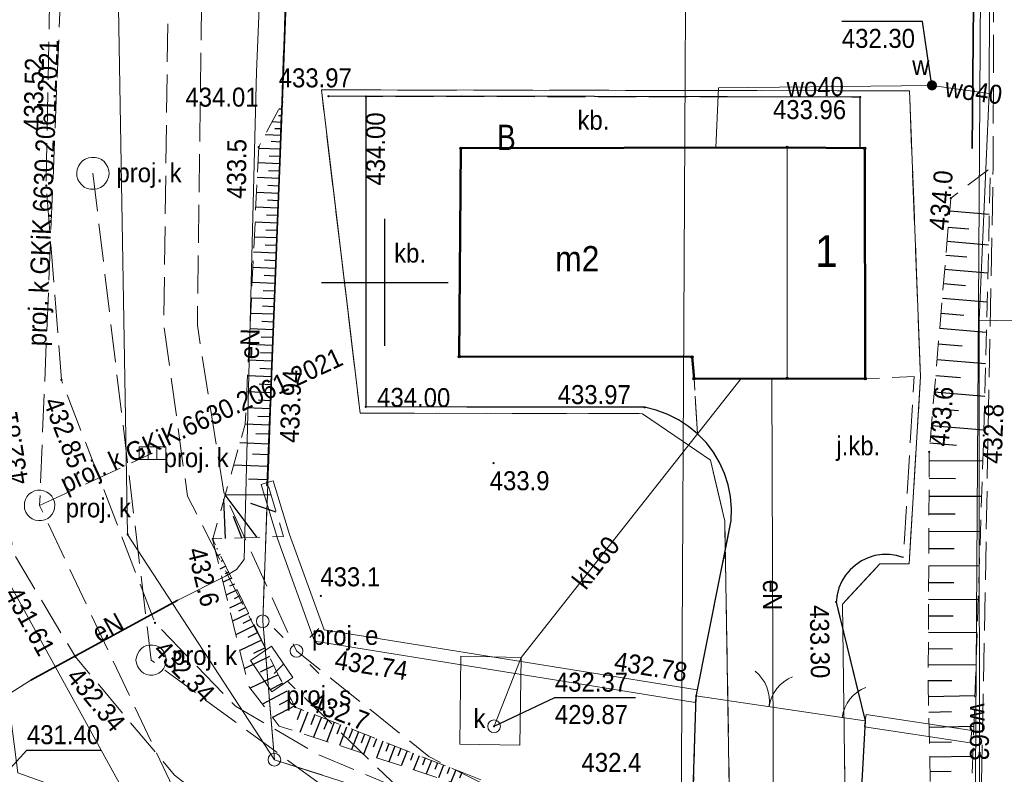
# Model space of a CAD drawing. Header units: metres. Extents: x 7417884 to 7418420, y 5565806 to 5566270.
# Tile 6 of 43: x 7417936 to 7417974, y 5566131 to 5566160. Entities that reach past the tile are written whole.
import ezdxf
from ezdxf.enums import TextEntityAlignment as Align

# ---------------------------------------------------------------- set-up
doc = ezdxf.new("R2010")
doc.units = ezdxf.units.M
for name, pattern in [('1.0_0.5', [1.5, 1, -0.5]), ('1.5_0.5', [2, 1.5, -0.5]), ('219-500', [0]), ('egkk-500', [0]), ('otob_500', [0]), ('otof_500', [0])]:
    doc.linetypes.add(name, pattern=pattern)
for name, color, linetype in [('000 Inne (niezydentyfikowane)', 7, 'Continuous'), ('202-punkt graniczny', 7, 'Continuous'), ('203-punkt graniczny', 7, 'Continuous'), ('210-oznaczenie konturu użytku gruntowego', 7, 'Continuous'), ('217-kontur klasyfikacyjny', 7, 'Continuous'), ('218-kontur użytku gruntowego', 7, 'Continuous'), ('219-działka ewidencyjna', 7, 'Continuous'), ('312-budynek ewidencyjny', 7, 'Continuous'), ('312-oznaczenie budynku ewidencyjnego-Atr117', 7, 'Continuous'), ('320-blok - kondygnacja nadziemna', 7, 'Continuous'), ('320-blok - kondygnacja nadziemna-Atr25', 7, 'Continuous'), ('brama', 7, 'Continuous'), ('furtka', 7, 'Continuous'), ('jezdnia', 7, 'Continuous'), ('jezdnia-Atr17', 7, 'Continuous'), ('komora podziemna', 7, 'Continuous'), ('komora podziemna - ob. projektowany', 7, 'Continuous'), ('komora podziemna - ob. projektowany-Atr17', 7, 'Continuous'), ('kratka ściekowa - ob. projektowany', 7, 'Continuous'), ('kratka ściekowa - ob. projektowany-Atr17', 7, 'Continuous'), ('krawężnik', 7, 'Continuous'), ('latarnia - ob. projektowany', 7, 'Continuous'), ('latarnia - ob. projektowany-Atr17', 7, 'Continuous'), ('obszar utwardzony', 7, 'Continuous'), ('obszar utwardzony-Atr17', 7, 'Continuous'), ('obudowa ochronna przewodu', 7, 'Continuous'), ('ogrodzenie trwałe', 7, 'Continuous'), ('pikieta naturalna', 7, 'Continuous'), ('pikieta naturalna-Atr2', 7, 'Continuous'), ('pikieta sztuczna', 7, 'Continuous'), ('pikieta sztuczna-Atr2', 7, 'Continuous'), ('przewód elektroenergetyczny podziemny', 7, 'Continuous'), ('przewód elektroenergetyczny podziemny - ob. projektowany', 7, 'Continuous'), ('przewód elektroenergetyczny podziemny-Atr1', 7, 'Continuous'), ('przewód gazowy', 7, 'Continuous'), ('przewód kanalizacyjny', 7, 'Continuous'), ('przewód kanalizacyjny - ob. projektowany', 7, 'Continuous'), ('przewód kanalizacyjny - ob. projektowany-Atr1', 7, 'Continuous'), ('przewód kanalizacyjny-Atr1', 7, 'Continuous'), ('przewód specjalny - ob. projektowany', 7, 'Continuous'), ('przewód wodociągowy', 7, 'Continuous'), ('przewód wodociągowy-Atr1', 7, 'Continuous'), ('Punkt budynku', 7, 'Continuous'), ('rzędna', 7, 'Continuous'), ('rzędna-Atr2', 7, 'Continuous'), ('rzędna-Atr3', 7, 'Continuous'), ('skarpa nieumocniona', 7, 'Continuous'), ('studnia kanalizacyjna', 7, 'Continuous'), ('studnia kanalizacyjna-Atr17', 7, 'Continuous'), ('zasuwa lub zawór', 7, 'Continuous'), ('zasuwa lub zawór-Atr17', 7, 'Continuous'), ('ściana oporowa (linia)', 7, 'Continuous')]:
    doc.layers.add(name, color=color, linetype=linetype)
doc.styles.get("Standard").update_dxf_attribs({"font": 'arial.ttf'})
doc.linetypes.add('902-500', pattern='A,3.75,0,[1,ksztalty.shx,S=0.5,R=0,X=0,Y=0],3.75', length=7.5)
doc.linetypes.add('otdn_500', pattern='A,5,0,[21,ksztalty.shx,S=0.5,R=0,X=-1,Y=0]', length=5)

# ---------------------------------------------------------------- blocks, each defined once
blk = doc.blocks.new('PUNKTBUD')
at = {"color": 0}
blk.add_circle((0, 0), 0.045, dxfattribs=at)
blk = doc.blocks.new('202')
at = {"color": 0, "linetype": 'Continuous', "lineweight": 0}
blk.add_circle((0, 0), 0.25, dxfattribs=at)
blk = doc.blocks.new('203')
at = {"linetype": 'Continuous', "lineweight": 0}
h = blk.add_hatch(color=0, dxfattribs=at)
edge = h.paths.add_edge_path()
edge.add_arc((0, 0), 0.045, 0, 360)
blk = doc.blocks.new('PW01')
at = {"linetype": 'Continuous', "lineweight": 13}
h = blk.add_hatch(color=0, dxfattribs=at)
edge = h.paths.add_edge_path()
edge.add_arc((0, 0), 0.045, 0, 360)
blk = doc.blocks.new('OK04')
at = {"color": 0, "linetype": 'Continuous', "lineweight": 0}
blk.add_arc((1.5, 0.001), 1.5, 120, 180, dxfattribs=at)
blk = doc.blocks.new('OK02')
at = {"color": 0, "linetype": 'Continuous', "lineweight": 0}
for centre, start, end in [((-1.5, 0), 0, 60), ((1.5, 0), 120, 180)]:
    blk.add_arc(centre, 1.5, start, end, dxfattribs=at)
blk = doc.blocks.new('US25')
at = {"linetype": 'Continuous', "lineweight": 0}
h = blk.add_hatch(color=0, dxfattribs=at)
edge = h.paths.add_edge_path()
edge.add_arc((0, 0), 0.2, 0, 360)
blk = doc.blocks.new('US15')
at = {"color": 0, "linetype": 'Continuous', "lineweight": 13}
blk.add_circle((0, 0), 0.25, dxfattribs=at)
blk = doc.blocks.new('SM01')
at = {"color": 0, "linetype": 'Continuous', "lineweight": 13}
for p, q in [((-0.53, 0.531), (-0.883, 0.884)), ((0.531, 0.531), (0.884, 0.884)), ((-0.53, -0.53), (-0.883, -0.883)), ((0.531, -0.53), (0.884, -0.883))]:
    blk.add_line(p, q, dxfattribs=at)
blk.add_circle((0, 0), 0.25, dxfattribs=at)
blk = doc.blocks.new('US05')
at = {"color": 0, "linetype": 'Continuous', "lineweight": 13}
for p, q in [((-0.525, -0.25), (-0.525, 0.25)), ((-0.525, 0.25), (-0.175, 0.25)), ((-0.175, -0.25), (-0.175, 0.25)), ((-0.175, 0.25), (0.175, 0.25)), ((0.175, -0.25), (0.175, 0.25)), ((0.175, 0.25), (0.525, 0.25)), ((0.525, -0.25), (0.525, 0.25)), ((-0.525, -0.25), (-0.175, -0.25)), ((-0.175, -0.25), (0.175, -0.25)), ((0.175, -0.25), (0.525, -0.25))]:
    blk.add_line(p, q, dxfattribs=at)

msp = doc.modelspace()

# ---------------------------------------------------------------- linework, layer by layer
at = {"color": 0}
for p, q in [((7417950, 5566147.5), (7417950, 5566152.5)), ((7417947.5, 5566150), (7417952.5, 5566150))]:
    msp.add_line(p, q, dxfattribs=at)
at = {"layer": '000 Inne (niezydentyfikowane)', "color": 7, "linetype": 'Continuous', "lineweight": 25, "flags": 128}
for points in [[(7417945.95, 5566156.83), (7417945.82, 5566156.83)], [(7417945.94, 5566156.57), (7417945.81, 5566156.57)], [(7417945.93, 5566156.31), (7417945.55, 5566156.33)], [(7417945.92, 5566156.05), (7417945.67, 5566156.06)], [(7417945.91, 5566155.79), (7417945.28, 5566155.82)], [(7417945.89, 5566155.25), (7417945.03, 5566155.28)], [(7417945.9, 5566155.53), (7417945.52, 5566155.55)], [(7417945.87, 5566154.96), (7417945.44, 5566154.98)], [(7417945.86, 5566154.67), (7417945, 5566154.71)], [(7417945.84, 5566154.09), (7417944.97, 5566154.13)], [(7417945.85, 5566154.38), (7417945.42, 5566154.4)], [(7417945.83, 5566153.8), (7417945.39, 5566153.82)], [(7417945.82, 5566153.51), (7417944.94, 5566153.55)], [(7417945.79, 5566152.93), (7417944.91, 5566152.96)], [(7417945.8, 5566153.22), (7417945.37, 5566153.24)], [(7417945.78, 5566152.63), (7417945.34, 5566152.65)], [(7417972.28, 5566152.82), (7417973.84, 5566152.69)], [(7417945.77, 5566152.34), (7417944.89, 5566152.37)], [(7417972.22, 5566152.18), (7417973.03, 5566152.11)], [(7417945.75, 5566151.75), (7417944.86, 5566151.78)], [(7417945.76, 5566152.04), (7417945.31, 5566152.06)], [(7417945.73, 5566151.45), (7417945.29, 5566151.47)], [(7417972.18, 5566151.62), (7417973.81, 5566151.48)], [(7417945.72, 5566151.15), (7417944.83, 5566151.19)], [(7417972.13, 5566151.07), (7417972.96, 5566151)], [(7417945.7, 5566150.55), (7417944.8, 5566150.59)], [(7417945.71, 5566150.85), (7417945.26, 5566150.87)], [(7417945.69, 5566150.25), (7417945.24, 5566150.27)], [(7417972.08, 5566150.52), (7417973.78, 5566150.37)], [(7417945.67, 5566149.95), (7417944.77, 5566149.99)], [(7417972.03, 5566149.95), (7417972.9, 5566149.88)], [(7417945.65, 5566149.35), (7417944.74, 5566149.38)], [(7417945.66, 5566149.65), (7417945.21, 5566149.67)], [(7417971.99, 5566149.38), (7417973.75, 5566149.23)], [(7417945.64, 5566149.04), (7417945.18, 5566149.06)], [(7417945.62, 5566148.74), (7417944.71, 5566148.77)], [(7417971.94, 5566148.79), (7417972.84, 5566148.71)], [(7417945.61, 5566148.43), (7417945.15, 5566148.45)], [(7417945.6, 5566148.13), (7417944.68, 5566148.16)], [(7417945.59, 5566147.82), (7417945.13, 5566147.84)], [(7417971.88, 5566148.19), (7417973.72, 5566148.04)], [(7417945.58, 5566147.51), (7417944.65, 5566147.55)], [(7417971.83, 5566147.58), (7417972.77, 5566147.5)], [(7417945.56, 5566147.2), (7417945.1, 5566147.22)], [(7417945.55, 5566146.89), (7417944.62, 5566146.93)], [(7417971.78, 5566146.96), (7417973.69, 5566146.8)], [(7417945.53, 5566146.27), (7417944.59, 5566146.31)], [(7417945.54, 5566146.58), (7417945.07, 5566146.6)], [(7417971.73, 5566146.33), (7417972.7, 5566146.25)], [(7417945.51, 5566145.96), (7417945.05, 5566145.98)], [(7417945.5, 5566145.64), (7417944.56, 5566145.68)], [(7417971.67, 5566145.68), (7417973.66, 5566145.51)], [(7417945.49, 5566145.33), (7417945.02, 5566145.35)], [(7417945.48, 5566145.01), (7417944.53, 5566145.05)], [(7417971.62, 5566145.02), (7417972.63, 5566144.94)], [(7417945.45, 5566144.37), (7417944.5, 5566144.41)], [(7417945.46, 5566144.69), (7417944.99, 5566144.71)], [(7417971.56, 5566144.35), (7417973.63, 5566144.18)], [(7417945.44, 5566144.01), (7417944.92, 5566144.03)], [(7417945.42, 5566143.62), (7417944.29, 5566143.67)], [(7417971.5, 5566143.67), (7417972.55, 5566143.58)], [(7417945.4, 5566143.2), (7417944.79, 5566143.22)], [(7417945.38, 5566142.73), (7417944.04, 5566142.79)], [(7417971.47, 5566142.97), (7417973.59, 5566142.96)], [(7417945.36, 5566142.21), (7417944.63, 5566142.24)], [(7417971.47, 5566142.27), (7417972.51, 5566142.26)], [(7417944.97, 5566139.94), (7417943.71, 5566141.62)], [(7417945.52, 5566141.61), (7417943.71, 5566141.62)], [(7417943.72, 5566139.9), (7417943.66, 5566141.45)], [(7417945.72, 5566140.93), (7417944.72, 5566141.28)], [(7417971.46, 5566141.57), (7417973.54, 5566141.56)], [(7417971.46, 5566140.87), (7417972.49, 5566140.87)], [(7417944.36, 5566139.92), (7417944.04, 5566140.77)], [(7417971.46, 5566140.18), (7417973.49, 5566140.17)], [(7417943.28, 5566139.73), (7417943.25, 5566139.71)], [(7417943.4, 5566139.49), (7417943.36, 5566139.47)], [(7417971.45, 5566139.5), (7417972.46, 5566139.5)], [(7417943.51, 5566139.26), (7417943.38, 5566139.2)], [(7417943.62, 5566139.03), (7417943.53, 5566138.99)], [(7417943.73, 5566138.8), (7417943.5, 5566138.69)], [(7417943.85, 5566138.57), (7417943.71, 5566138.5)], [(7417971.45, 5566138.83), (7417973.45, 5566138.82)], [(7417943.96, 5566138.33), (7417943.63, 5566138.17)], [(7417971.45, 5566138.16), (7417972.44, 5566138.16)], [(7417944.18, 5566137.87), (7417943.75, 5566137.66)], [(7417944.07, 5566138.1), (7417943.88, 5566138.01)], [(7417944.41, 5566137.4), (7417943.88, 5566137.15)], [(7417944.29, 5566137.64), (7417944.06, 5566137.52)], [(7417971.44, 5566137.5), (7417973.4, 5566137.49)], [(7417944.52, 5566137.17), (7417944.23, 5566137.03)], [(7417944.63, 5566136.94), (7417944, 5566136.64)], [(7417944.74, 5566136.71), (7417944.4, 5566136.54)], [(7417971.44, 5566136.85), (7417972.41, 5566136.84)], [(7417944.87, 5566136.46), (7417944.13, 5566136.1)], [(7417945, 5566136.19), (7417944.6, 5566135.99)], [(7417971.44, 5566136.2), (7417973.36, 5566136.19)], [(7417945.14, 5566135.89), (7417944.28, 5566135.48)], [(7417945.29, 5566135.58), (7417944.83, 5566135.36)], [(7417971.44, 5566135.56), (7417972.39, 5566135.55)], [(7417945.45, 5566135.24), (7417944.46, 5566134.76)], [(7417945.62, 5566134.89), (7417945.09, 5566134.63)], [(7417971.43, 5566134.92), (7417973.31, 5566134.91)], [(7417945.8, 5566134.52), (7417944.69, 5566133.99)], [(7417971.43, 5566134.29), (7417972.36, 5566134.29)], [(7417946.14, 5566133.87), (7417945.18, 5566133.36)], [(7417945.97, 5566134.19), (7417945.46, 5566133.92)], [(7417946.3, 5566133.57), (7417945.84, 5566133.33)], [(7417971.44, 5566133.67), (7417973.27, 5566133.71)], [(7417946.45, 5566133.29), (7417945.58, 5566132.83)], [(7417946.7, 5566133.16), (7417946.54, 5566132.74)], [(7417971.45, 5566133.05), (7417972.35, 5566133.07)], [(7417946.97, 5566133.05), (7417946.65, 5566132.24)], [(7417947.24, 5566132.95), (7417947.08, 5566132.55)], [(7417947.5, 5566132.85), (7417947.19, 5566132.06)], [(7417947.75, 5566132.75), (7417947.6, 5566132.36)], [(7417948.01, 5566132.65), (7417947.71, 5566131.89)], [(7417948.25, 5566132.55), (7417948.11, 5566132.18)], [(7417948.49, 5566132.46), (7417948.21, 5566131.73)], [(7417948.73, 5566132.36), (7417948.59, 5566132.01)], [(7417971.47, 5566132.45), (7417973.23, 5566132.49)], [(7417948.97, 5566132.27), (7417948.69, 5566131.57)], [(7417949.2, 5566132.18), (7417949.07, 5566131.83)], [(7417949.44, 5566132.08), (7417949.18, 5566131.41)], [(7417949.68, 5566131.99), (7417949.55, 5566131.66)], [(7417949.92, 5566131.9), (7417949.67, 5566131.25)], [(7417950.16, 5566131.8), (7417950.04, 5566131.49)], [(7417950.4, 5566131.71), (7417950.16, 5566131.09)], [(7417950.64, 5566131.61), (7417950.52, 5566131.31)], [(7417950.88, 5566131.52), (7417950.65, 5566130.93)], [(7417971.48, 5566131.86), (7417972.35, 5566131.88)], [(7417951.12, 5566131.43), (7417951.01, 5566131.14)], [(7417951.36, 5566131.33), (7417951.14, 5566130.77)], [(7417951.6, 5566131.24), (7417951.49, 5566130.96)], [(7417951.84, 5566131.14), (7417951.63, 5566130.61)], [(7417971.49, 5566131.28), (7417973.19, 5566131.31)], [(7417952.08, 5566131.05), (7417951.98, 5566130.79)], [(7417952.32, 5566130.96), (7417952.12, 5566130.45)], [(7417952.56, 5566130.86), (7417952.46, 5566130.62)], [(7417952.8, 5566130.77), (7417952.61, 5566130.29)], [(7417953.04, 5566130.67), (7417952.95, 5566130.44)], [(7417971.5, 5566130.71), (7417972.34, 5566130.72)]]:
    msp.add_lwpolyline(points, dxfattribs=at)
at = {"layer": '217-kontur klasyfikacyjny', "color": 92, "linetype": 'egkk-500', "lineweight": 18, "flags": 128}
for points in [[(7417947.55, 5566201.11), (7417945.19, 5566136.63)], [(7417949.03, 5566144.84), (7417947.5, 5566157.59)], [(7417947.5, 5566157.59), (7417961.84, 5566157.57)], [(7417961.84, 5566157.57), (7417970.69, 5566157.55)], [(7417970.69, 5566157.55), (7417971.13, 5566146.28)], [(7417971.13, 5566146.28), (7417970.68, 5566138.9)], [(7417960.17, 5566144.82), (7417949.03, 5566144.84)], [(7417961.77, 5566143.72), (7417960.17, 5566144.82)], [(7417962.84, 5566142.99), (7417961.77, 5566143.72)], [(7417963.41, 5566140.58), (7417962.84, 5566142.99)], [(7417963.6, 5566129.25), (7417963.41, 5566140.58)], [(7417969.53, 5566138.9), (7417968.05, 5566137.31)], [(7417970.68, 5566138.9), (7417969.53, 5566138.9)], [(7417968.05, 5566137.31), (7417968.16, 5566129.3)], [(7417945.19, 5566136.63), (7417945.65, 5566131.17)], [(7417945.65, 5566131.17), (7417961.68, 5566126.01)]]:
    msp.add_lwpolyline(points, dxfattribs=at)
at = {"layer": '218-kontur użytku gruntowego', "color": 3, "linetype": '1.0_0.5', "lineweight": 18, "ltscale": 2, "flags": 128}
for points in [[(7417947.55, 5566201.11), (7417945.19, 5566136.63)], [(7417945.19, 5566136.63), (7417947.55, 5566201.11)], [(7417947.5, 5566157.59), (7417949.03, 5566144.84)], [(7417961.84, 5566157.57), (7417947.5, 5566157.59)], [(7417949.03, 5566144.84), (7417947.5, 5566157.59)], [(7417947.5, 5566157.59), (7417961.84, 5566157.57)], [(7417970.69, 5566157.55), (7417961.84, 5566157.57)], [(7417961.84, 5566157.57), (7417970.69, 5566157.55)], [(7417971.13, 5566146.28), (7417970.69, 5566157.55)], [(7417970.69, 5566157.55), (7417971.13, 5566146.28)], [(7417970.68, 5566138.9), (7417971.13, 5566146.28)], [(7417971.13, 5566146.28), (7417970.68, 5566138.9)], [(7417949.03, 5566144.84), (7417960.17, 5566144.82)], [(7417960.17, 5566144.82), (7417949.03, 5566144.84)], [(7417960.17, 5566144.82), (7417961.77, 5566143.72)], [(7417961.77, 5566143.72), (7417960.17, 5566144.82)], [(7417961.77, 5566143.72), (7417962.84, 5566142.99)], [(7417962.84, 5566142.99), (7417961.77, 5566143.72)], [(7417962.84, 5566142.99), (7417963.41, 5566140.58)], [(7417963.41, 5566140.58), (7417962.84, 5566142.99)], [(7417963.41, 5566140.58), (7417963.6, 5566129.25)], [(7417963.6, 5566129.25), (7417963.41, 5566140.58)], [(7417968.05, 5566137.31), (7417969.53, 5566138.9)], [(7417969.53, 5566138.9), (7417968.05, 5566137.31)], [(7417969.53, 5566138.9), (7417970.68, 5566138.9)], [(7417970.68, 5566138.9), (7417969.53, 5566138.9)], [(7417968.16, 5566129.3), (7417968.05, 5566137.31)], [(7417968.05, 5566137.31), (7417968.16, 5566129.3)], [(7417945.19, 5566136.63), (7417945.65, 5566131.17)], [(7417945.65, 5566131.17), (7417945.19, 5566136.63)], [(7417945.65, 5566131.17), (7417961.68, 5566126.01)], [(7417961.68, 5566126.01), (7417945.65, 5566131.17)]]:
    msp.add_lwpolyline(points, dxfattribs=at)
at = {"layer": '219-działka ewidencyjna', "color": 7, "linetype": '219-500', "lineweight": 18, "flags": 128}
for points in [[(7417945.19, 5566136.63), (7417947.55, 5566201.11)], [(7417939.86, 5566140.06), (7417938.82, 5566200.89)], [(7417961.68, 5566126.01), (7417962.04, 5566195.59)], [(7417973.25, 5566122.36), (7417973.67, 5566188.19)], [(7417939.86, 5566140.06), (7417945.65, 5566131.17)], [(7417945.19, 5566136.63), (7417945.65, 5566131.17)], [(7417961.68, 5566126.01), (7417945.65, 5566131.17)]]:
    msp.add_lwpolyline(points, dxfattribs=at)
at = {"layer": '312-budynek ewidencyjny', "color": 7, "linetype": 'Continuous', "lineweight": 50, "flags": 128}
for points in [[(7417952.94, 5566147.07), (7417953, 5566155.29)], [(7417953, 5566155.29), (7417965.87, 5566155.32)], [(7417965.87, 5566155.32), (7417968.93, 5566155.29)], [(7417968.93, 5566155.29), (7417968.95, 5566146.2)], [(7417962.12, 5566147.06), (7417952.94, 5566147.07)], [(7417962.2, 5566146.2), (7417962.12, 5566147.06)], [(7417965.87, 5566146.21), (7417962.2, 5566146.2)], [(7417968.95, 5566146.2), (7417965.87, 5566146.21)]]:
    msp.add_lwpolyline(points, dxfattribs=at)
at = {"layer": '320-blok - kondygnacja nadziemna', "color": 7, "linetype": 'Continuous', "lineweight": 18, "flags": 128}
msp.add_lwpolyline([(7417965.87, 5566155.32), (7417965.87, 5566146.21), (7417968.95, 5566146.2), (7417968.93, 5566155.29)], close=True, dxfattribs=at)
at = {"layer": 'brama', "color": 7, "linetype": 'otob_500', "lineweight": 18, "flags": 128}
msp.add_lwpolyline([(7417962.27, 5566133.69), (7417968.04, 5566132.84)], dxfattribs=at)
at = {"layer": 'furtka', "color": 7, "linetype": 'otof_500', "lineweight": 18, "flags": 128}
msp.add_lwpolyline([(7417968.04, 5566132.84), (7417968.95, 5566132.71)], dxfattribs=at)
at = {"layer": 'jezdnia', "color": 7, "linetype": '1.5_0.5', "lineweight": 18, "flags": 128}
for points in [[(7418031.82, 5566104.75), (7418023.52, 5566107.01), (7418015.39, 5566109.54), (7418008.66, 5566111.88), (7418000.97, 5566114.35), (7417992.84, 5566116.79), (7417989.14, 5566117.91), (7417983.57, 5566119.74), (7417979.09, 5566121.18), (7417977.38, 5566122.29), (7417977.08, 5566123.65), (7417977.11, 5566124.45), (7417976.67, 5566127.72), (7417973.49, 5566127.79), (7417973.08, 5566124.5), (7417971.88, 5566123.75), (7417970.14, 5566123.74), (7417968.67, 5566123.97), (7417968.55, 5566125.54), (7417962.09, 5566127.5), (7417962.16, 5566125.97), (7417952.02, 5566129.41), (7417947.37, 5566131.38), (7417944.11, 5566133.28), (7417940.94, 5566136.57), (7417937.25, 5566146.15), (7417936.65, 5566153.82), (7417937.17, 5566182.38), (7417937.37, 5566201.25), (7417937.46, 5566203.15), (7417937.9, 5566212.37), (7417937.8, 5566218.49), (7417941.11, 5566219.86), (7417941.03, 5566222.13), (7417941, 5566222.98), (7417937.08, 5566223.49), (7417936.87, 5566225.59), (7417932.73, 5566225.63), (7417932.69, 5566225.36), (7417932.84, 5566221.11), (7417932.91, 5566219.54), (7417932.91, 5566219.38), (7417934.62, 5566218.28), (7417934.42, 5566214.77), (7417935.02, 5566213.05), (7417934.67, 5566200.06), (7417934.36, 5566192.92), (7417933.73, 5566181.99), (7417933.76, 5566167), (7417933.36, 5566144.91), (7417934.47, 5566144.74), (7417935.36, 5566139.31), (7417937.8, 5566135.23), (7417941.71, 5566130.56), (7417945.01, 5566128.01), (7417947.69, 5566127.12), (7417952.01, 5566125.78), (7417960.93, 5566123.11), (7417968.74, 5566120.91), (7417973.05, 5566119.46), (7417982.3, 5566116.53), (7417991.85, 5566113.87), (7417999.84, 5566111.25), (7418006.13, 5566108.97), (7418014.33, 5566106.16), (7418022.98, 5566103.54), (7418031.13, 5566101.12)], [(7417976.08, 5566136.83), (7417977, 5566154.67), (7417977.02, 5566159.58), (7417976.96, 5566170.6), (7417977, 5566177.66), (7417977.15, 5566184.55), (7417977.45, 5566190.52), (7417977.31, 5566200.91), (7417974.85, 5566201.16), (7417974.27, 5566185.15), (7417974.04, 5566170.88), (7417973.99, 5566154.49), (7417973.49, 5566127.79), (7417976.67, 5566127.72)], [(7417962.34, 5566144.02), (7417962.67, 5566143.68), (7417962.96, 5566143.3), (7417963.2, 5566142.89), (7417963.4, 5566142.46), (7417963.54, 5566142.01), (7417963.63, 5566141.55), (7417963.67, 5566141.07), (7417963.66, 5566140.6), (7417962.28, 5566133.67), (7417962.09, 5566127.5), (7417968.55, 5566125.54), (7417968.95, 5566132.7), (7417967.8, 5566137.39), (7417967.84, 5566137.67), (7417967.91, 5566137.95), (7417968.03, 5566138.21), (7417968.17, 5566138.45), (7417968.36, 5566138.66), (7417968.57, 5566138.85), (7417968.8, 5566139.01), (7417969.06, 5566139.13), (7417969.33, 5566139.22), (7417969.61, 5566139.26), (7417969.9, 5566139.26), (7417970.18, 5566139.23), (7417970.45, 5566139.15), (7417970.88, 5566146.29), (7417968.95, 5566146.2), (7417962.2, 5566146.2)]]:
    msp.add_lwpolyline(points, close=True, dxfattribs=at)
at = {"layer": 'komora podziemna', "color": 34, "linetype": 'Continuous', "lineweight": 18, "flags": 128}
msp.add_lwpolyline([(7417953, 5566135.26), (7417955.38, 5566135.2), (7417955.33, 5566131.74), (7417952.96, 5566131.78)], close=True, dxfattribs=at)
at = {"layer": 'komora podziemna - ob. projektowany', "color": 34, "linetype": 'Continuous', "lineweight": 18, "flags": 128}
for points in [[(7417938.66, 5566153.69), (7417938.53, 5566153.67), (7417938.4, 5566153.67), (7417938.27, 5566153.7), (7417938.15, 5566153.76), (7417938.05, 5566153.84), (7417937.96, 5566153.95), (7417937.9, 5566154.06), (7417937.86, 5566154.19), (7417937.86, 5566154.32), (7417937.87, 5566154.45), (7417937.92, 5566154.58), (7417937.99, 5566154.69), (7417938.08, 5566154.79), (7417938.19, 5566154.86), (7417938.32, 5566154.91), (7417938.45, 5566154.93), (7417938.58, 5566154.93), (7417938.71, 5566154.9), (7417938.83, 5566154.84), (7417938.93, 5566154.76), (7417939.02, 5566154.65), (7417939.08, 5566154.54), (7417939.12, 5566154.41), (7417939.13, 5566154.28), (7417939.11, 5566154.15), (7417939.06, 5566154.02), (7417938.99, 5566153.91), (7417938.9, 5566153.81), (7417938.79, 5566153.74)], [(7417936.59, 5566140.63), (7417936.47, 5566140.6), (7417936.34, 5566140.6), (7417936.22, 5566140.62), (7417936.1, 5566140.67), (7417936, 5566140.74), (7417935.91, 5566140.83), (7417935.85, 5566140.94), (7417935.8, 5566141.06), (7417935.79, 5566141.18), (7417935.8, 5566141.31), (7417935.83, 5566141.43), (7417935.89, 5566141.54), (7417935.97, 5566141.64), (7417936.07, 5566141.71), (7417936.19, 5566141.77), (7417936.31, 5566141.8), (7417936.44, 5566141.8), (7417936.56, 5566141.78), (7417936.68, 5566141.73), (7417936.78, 5566141.66), (7417936.87, 5566141.57), (7417936.93, 5566141.46), (7417936.98, 5566141.34), (7417936.99, 5566141.22), (7417936.98, 5566141.09), (7417936.95, 5566140.97), (7417936.89, 5566140.86), (7417936.81, 5566140.76), (7417936.71, 5566140.69)], [(7417941.39, 5566135.1), (7417941.37, 5566134.98), (7417941.33, 5566134.86), (7417941.27, 5566134.75), (7417941.19, 5566134.66), (7417941.09, 5566134.58), (7417940.97, 5566134.53), (7417940.85, 5566134.51), (7417940.73, 5566134.51), (7417940.61, 5566134.53), (7417940.49, 5566134.58), (7417940.39, 5566134.66), (7417940.31, 5566134.75), (7417940.25, 5566134.86), (7417940.21, 5566134.98), (7417940.19, 5566135.1), (7417940.21, 5566135.22), (7417940.25, 5566135.34), (7417940.31, 5566135.45), (7417940.39, 5566135.54), (7417940.49, 5566135.62), (7417940.61, 5566135.67), (7417940.73, 5566135.69), (7417940.85, 5566135.69), (7417940.97, 5566135.67), (7417941.09, 5566135.62), (7417941.19, 5566135.54), (7417941.27, 5566135.45), (7417941.33, 5566135.34), (7417941.37, 5566135.22)]]:
    msp.add_lwpolyline(points, close=True, dxfattribs=at)
at = {"layer": 'komora podziemna - ob. projektowany', "color": 7, "linetype": 'Continuous', "lineweight": 18, "flags": 128}
msp.add_lwpolyline([(7417945.53, 5566135.65), (7417946.37, 5566134.41), (7417945.55, 5566133.85), (7417944.7, 5566135.09)], close=True, dxfattribs=at)
at = {"layer": 'krawężnik', "color": 7, "linetype": 'Continuous', "lineweight": 25, "flags": 128}
for points in [[(7417968.75, 5566155.29), (7417968.75, 5566157.31), (7417953.04, 5566157.34), (7417949.26, 5566157.33), (7417947.78, 5566157.34)], [(7417949.26, 5566157.33), (7417949.25, 5566145.09)], [(7417962.09, 5566127.5), (7417962.28, 5566133.67), (7417963.66, 5566140.6), (7417963.67, 5566141.07), (7417963.63, 5566141.55), (7417963.54, 5566142.01), (7417963.4, 5566142.46), (7417963.2, 5566142.89), (7417962.96, 5566143.3), (7417962.67, 5566143.68), (7417962.34, 5566144.02), (7417961.98, 5566144.32), (7417961.58, 5566144.58), (7417961.16, 5566144.79), (7417960.71, 5566144.96), (7417960.25, 5566145.07), (7417953.24, 5566145.07), (7417949.25, 5566145.09)], [(7417970.45, 5566139.15), (7417970.18, 5566139.23), (7417969.9, 5566139.26), (7417969.61, 5566139.26), (7417969.33, 5566139.22), (7417969.06, 5566139.13), (7417968.8, 5566139.01), (7417968.57, 5566138.85), (7417968.36, 5566138.66), (7417968.17, 5566138.45), (7417968.03, 5566138.21), (7417967.91, 5566137.95), (7417967.84, 5566137.67), (7417967.8, 5566137.39), (7417968.95, 5566132.7), (7417968.55, 5566125.54)]]:
    msp.add_lwpolyline(points, dxfattribs=at)
at = {"layer": 'obszar utwardzony', "color": 7, "linetype": '1.5_0.5', "lineweight": 18, "flags": 128}
msp.add_lwpolyline([(7417962.12, 5566147.06), (7417952.94, 5566147.07), (7417953, 5566155.29), (7417965.87, 5566155.32), (7417968.75, 5566155.29), (7417968.75, 5566157.31), (7417949.26, 5566157.33), (7417949.25, 5566145.09), (7417960.25, 5566145.07), (7417960.71, 5566144.96), (7417961.16, 5566144.79), (7417961.58, 5566144.58), (7417961.98, 5566144.32), (7417962.34, 5566144.02), (7417962.2, 5566146.2)], close=True, dxfattribs=at)
at = {"layer": 'obudowa ochronna przewodu', "color": 7, "linetype": 'Continuous', "lineweight": 35, "flags": 128}
msp.add_lwpolyline([(7417941.84, 5566137.46), (7417936.04, 5566134.31)], dxfattribs=at)
at = {"layer": 'ogrodzenie trwałe', "color": 7, "linetype": '902-500', "lineweight": 35, "flags": 128}
for points in [[(7417973.16, 5566155.28), (7417973.43, 5566183.72), (7417973.57, 5566201.71), (7417963.26, 5566201.44), (7417947.54, 5566200.95)], [(7417947.54, 5566200.95), (7417946.72, 5566177.77), (7417945.96, 5566157.1)], [(7417945.96, 5566157.1), (7417945.36, 5566142)]]:
    msp.add_lwpolyline(points, dxfattribs=at)
at = {"layer": 'przewód elektroenergetyczny podziemny', "color": 1, "linetype": 'Continuous', "lineweight": 18, "flags": 128}
for points in [[(7417932.98, 5566131.04), (7417932.41, 5566131.1), (7417932.44, 5566131.7), (7417933.35, 5566132.61), (7417936.04, 5566134.31), (7417941.84, 5566137.46), (7417943.72, 5566138.41), (7417944.15, 5566138.68), (7417944.46, 5566139.07), (7417944.94, 5566158.3), (7417945.9, 5566181.25)], [(7417965.26, 5566146.21), (7417965.33, 5566128.04), (7417964.92, 5566127.86), (7417961.63, 5566127.71)]]:
    msp.add_lwpolyline(points, dxfattribs=at)
at = {"layer": 'przewód elektroenergetyczny podziemny - ob. projektowany', "color": 1, "linetype": '1.5_0.5', "lineweight": 18, "flags": 128}
msp.add_lwpolyline([(7418361.24, 5566075.39), (7418360.69, 5566075.39), (7418308.31, 5566075.94), (7418287.44, 5566075.8), (7418255.52, 5566074.64), (7418202.8, 5566072.82), (7418164.99, 5566071.51), (7418149.55, 5566072.5), (7418137.95, 5566074.17), (7418126.54, 5566076.63), (7418097.71, 5566085.19), (7418047.1, 5566100.25), (7417996.53, 5566115.33), (7417962.68, 5566125.79), (7417951.74, 5566131.3), (7417946.52, 5566135.46), (7417943.65, 5566141.73), (7417942.61, 5566148.31), (7417943.11, 5566186.44), (7417943.16, 5566208.03), (7417941.95, 5566209.01), (7417941.31, 5566230.98), (7417943.4, 5566234.5)], dxfattribs=at)
at = {"layer": 'przewód gazowy', "color": 52, "linetype": 'Continuous', "lineweight": 18}
msp.add_lwpolyline([(7418021.91, 5566100.5), (7418013.66, 5566102.38), (7418005.08, 5566104.4), (7417998.25, 5566105.92), (7417995.89, 5566106.61), (7417986.32, 5566109.92), (7417979.31, 5566112), (7417972.83, 5566114.32), (7417961.96, 5566118.02), (7417954.46, 5566120.48), (7417947.32, 5566123.09), (7417942.34, 5566125.15), (7417935.21, 5566138.09), (7417934.54, 5566141.1), (7417934.7, 5566162.24)], dxfattribs=at)
at = {"layer": 'przewód kanalizacyjny', "color": 34, "linetype": 'Continuous', "lineweight": 18, "flags": 128}
msp.add_lwpolyline([(7417954.31, 5566132.49), (7417955.38, 5566135.2), (7417964.06, 5566146.21)], dxfattribs=at)
at = {"layer": 'przewód kanalizacyjny - ob. projektowany', "color": 34, "linetype": '1.5_0.5', "lineweight": 18, "flags": 128}
for points in [[(7417938.21, 5566185.55), (7417936.39, 5566141.2)], [(7417938.49, 5566154.3), (7417940.79, 5566135.1), (7417954.21, 5566125.24), (7417976.72, 5566117.21), (7418004.69, 5566107.8), (7418024.97, 5566102.41), (7418051.36, 5566095.5), (7418081.3, 5566086.04), (7418102.03, 5566080.17), (7418129.81, 5566072.19), (7418144.33, 5566068.67), (7418174.6, 5566067.82), (7418231.82, 5566069.17), (7418283.29, 5566070.61), (7418333.33, 5566071.63), (7418365.14, 5566072.17), (7418365.2, 5566054.91), (7418365.84, 5566015.77), (7418366.17, 5565991.85), (7418366.39, 5565965.09), (7418366.68, 5565946.59), (7418359.92, 5565946.62)], [(7417936.39, 5566141.2), (7417940.84, 5566143.26)], [(7418368.41, 5565908.76), (7418368.18, 5565921.84), (7418367.75, 5565943.06), (7418367.44, 5565950.81), (7418367.26, 5565968.23), (7418367.1, 5565988.68), (7418366.63, 5566028.84), (7418366.45, 5566068.07), (7418356.6, 5566070.9), (7418309.2, 5566070.05), (7418276.31, 5566069.04), (7418237.27, 5566067.98), (7418193.37, 5566066.99), (7418147.98, 5566065.89), (7418090.67, 5566081.76), (7418066.29, 5566088.62), (7418028.57, 5566099.91), (7417992.73, 5566109.31), (7417958.86, 5566120.82), (7417943.69, 5566125.74), (7417936.39, 5566141.2)]]:
    msp.add_lwpolyline(points, dxfattribs=at)
at = {"layer": 'przewód specjalny - ob. projektowany', "color": 7, "linetype": '1.5_0.5', "lineweight": 18, "flags": 128}
for points in [[(7417945.32, 5566135.51), (7417942.22, 5566141.57), (7417941.29, 5566148.33), (7417941.84, 5566191.56), (7417941.83, 5566205.13)], [(7418007.73, 5566111.17), (7417957.25, 5566126.66), (7417951.06, 5566129.56), (7417946.16, 5566134.27)]]:
    msp.add_lwpolyline(points, dxfattribs=at)
at = {"layer": 'przewód wodociągowy', "color": 5, "linetype": 'Continuous', "lineweight": 18, "flags": 128}
for points in [[(7417973.35, 5566117.08), (7417973.46, 5566124.34), (7417973.44, 5566148.51), (7417973.83, 5566157.45), (7417973.9, 5566175.67), (7417973.91, 5566177.52)], [(7417963.05, 5566155.31), (7417963.16, 5566157.67), (7417971.58, 5566157.77)], [(7417973.83, 5566157.45), (7417971.58, 5566157.77)], [(7417978.71, 5566148.4), (7417973.44, 5566148.51)], [(7417931.47, 5566139.8), (7417933.5, 5566139.43), (7417934.4, 5566139.39), (7417935.53, 5566130.65), (7417939.02, 5566129.4), (7417973.35, 5566117.08), (7417974.17, 5566116.79), (7417976.19, 5566116.06)]]:
    msp.add_lwpolyline(points, dxfattribs=at)
at = {"layer": 'rzędna-Atr2', "color": 7, "flags": 128}
for points in [[(7417971.58, 5566157.77), (7417971.2, 5566160.29), (7417968.027, 5566160.29)], [(7417954.31, 5566132.49), (7417956.71, 5566133.62), (7417959.893, 5566133.62)], [(7417934.97, 5566130.54), (7417935.89, 5566131.55), (7417938.802, 5566131.55)]]:
    msp.add_lwpolyline(points, dxfattribs=at)
at = {"layer": 'skarpa nieumocniona', "color": 7, "linetype": '1.0_0.5', "lineweight": 18, "flags": 128}
for points in [[(7417945.03, 5566155.34), (7417944.5, 5566144.41), (7417943.22, 5566139.88), (7417946.01, 5566139.98), (7417945.36, 5566142.13), (7417945.96, 5566157.1)], [(7417945.03, 5566155.34), (7417944.5, 5566144.41), (7417943.22, 5566139.88), (7417946.01, 5566139.98), (7417945.36, 5566142.13), (7417945.96, 5566157.1)], [(7417971.47, 5566143.31), (7417971.43, 5566134.17), (7417971.63, 5566124.83), (7417972.74, 5566123.71), (7417973.16, 5566130.33), (7417973.62, 5566143.96), (7417973.89, 5566154.51), (7417972.32, 5566153.32)], [(7417971.47, 5566143.31), (7417971.43, 5566134.17), (7417971.63, 5566124.83), (7417972.74, 5566123.71), (7417973.16, 5566130.33), (7417973.62, 5566143.96), (7417973.89, 5566154.51), (7417972.32, 5566153.32)], [(7417943.21, 5566139.88), (7417944.63, 5566134.07), (7417945.84, 5566132.5), (7417960.93, 5566127.58), (7417946.47, 5566133.25), (7417945.85, 5566134.42)], [(7417943.21, 5566139.88), (7417944.63, 5566134.07), (7417945.84, 5566132.5), (7417960.93, 5566127.58), (7417946.47, 5566133.25), (7417945.85, 5566134.42)]]:
    msp.add_lwpolyline(points, close=True, dxfattribs=at)
at = {"layer": 'ściana oporowa (linia)', "color": 0, "linetype": 'otdn_500', "lineweight": 18}
for p, q in [((7417945.121, 5566142.027), (7417945.36, 5566142.1)), ((7417945.121, 5566142.027), (7417945.773, 5566139.901)), ((7417945.773, 5566139.901), (7417947.235, 5566135.847)), ((7417947.235, 5566135.847), (7417962.24, 5566133.433)), ((7417962.24, 5566133.433), (7417962.28, 5566133.68)), ((7417968.913, 5566132.463), (7417968.95, 5566132.71)), ((7417968.913, 5566132.463), (7417973.083, 5566131.833)), ((7417973.083, 5566131.833), (7417973.12, 5566132.08))]:
    msp.add_line(p, q, dxfattribs=at)
at = {"layer": 'ściana oporowa (linia)', "color": 0, "lineweight": 18}
for p, q in [((7417945.599, 5566142.173), (7417945.36, 5566142.1)), ((7417945.599, 5566142.173), (7417946.247, 5566140.059)), ((7417946.247, 5566140.059), (7417947.605, 5566136.293)), ((7417947.605, 5566136.293), (7417962.32, 5566133.927)), ((7417962.32, 5566133.927), (7417962.28, 5566133.68)), ((7417968.987, 5566132.957), (7417968.95, 5566132.71)), ((7417968.987, 5566132.957), (7417973.157, 5566132.327)), ((7417973.157, 5566132.327), (7417973.12, 5566132.08))]:
    msp.add_line(p, q, dxfattribs=at)

# ---------------------------------------------------------------- block references
at = {"layer": '202-punkt graniczny', "color": 7, "linetype": 'Continuous', "lineweight": 18}
for p in [(7417945.19, 5566136.63), (7417945.65, 5566131.17)]:
    msp.add_blockref('202', p, dxfattribs=at)
at = {"layer": '203-punkt graniczny', "color": 7, "linetype": 'Continuous', "lineweight": 18}
msp.add_blockref('203', (7417939.86, 5566140.06), dxfattribs=at)
at = {"layer": 'brama', "color": 7, "linetype": 'Continuous', "lineweight": 18, "rotation": 351.62}
msp.add_blockref('OK02', (7417965.155, 5566133.265), dxfattribs=at)
at = {"layer": 'furtka', "color": 7, "linetype": 'Continuous', "lineweight": 18, "rotation": 351.8700000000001}
msp.add_blockref('OK04', (7417968.04, 5566132.84), dxfattribs=at)
at = {"layer": 'kratka ściekowa - ob. projektowany', "color": 34, "linetype": 'Continuous', "lineweight": 18}
msp.add_blockref('US05', (7417940.84, 5566143.26), dxfattribs=at)
at = {"layer": 'latarnia - ob. projektowany', "color": 7, "linetype": 'Continuous', "lineweight": 18}
msp.add_blockref('SM01', (7417946.52, 5566135.46), dxfattribs=at)
at = {"layer": 'pikieta naturalna', "color": 7, "linetype": 'Continuous', "lineweight": 13}
for p in [(7417945.03, 5566155.34), (7417972.32, 5566153.32), (7417973.62, 5566143.96), (7417971.47, 5566143.31), (7417954.29, 5566142.87), (7417943.22, 5566139.88), (7417947.48, 5566137.63), (7417946.47, 5566133.25)]:
    msp.add_blockref('PW01', p, dxfattribs=at)
at = {"layer": 'pikieta sztuczna', "color": 7, "linetype": 'Continuous', "lineweight": 13}
for p in [(7417945.96, 5566157.1), (7417947.78, 5566157.34), (7417949.26, 5566157.33), (7417968.75, 5566157.31), (7417936.65, 5566153.82), (7417937.25, 5566146.15), (7417949.25, 5566145.09), (7417960.25, 5566145.07), (7417945.36, 5566142), (7417967.8, 5566137.39), (7417940.94, 5566136.57), (7417947.42, 5566136.07), (7417937.8, 5566135.23), (7417962.28, 5566133.68)]:
    msp.add_blockref('PW01', p, dxfattribs=at)
at = {"layer": 'Punkt budynku', "color": 5, "linetype": 'Continuous', "lineweight": 18}
for p in [(7417953, 5566155.29), (7417965.87, 5566155.32), (7417968.93, 5566155.29), (7417952.94, 5566147.07), (7417962.12, 5566147.06), (7417962.2, 5566146.2), (7417965.87, 5566146.21), (7417968.95, 5566146.2)]:
    msp.add_blockref('PUNKTBUD', p, dxfattribs=at)
at = {"layer": 'rzędna', "color": 5, "linetype": 'Continuous', "lineweight": 18}
msp.add_blockref('PW01', (7417971.58, 5566157.77), dxfattribs=at)
at = {"layer": 'rzędna', "color": 34, "linetype": 'Continuous', "lineweight": 18}
msp.add_blockref('PW01', (7417954.31, 5566132.49), dxfattribs=at)
at = {"layer": 'studnia kanalizacyjna', "color": 34, "linetype": 'Continuous', "lineweight": 18}
msp.add_blockref('US15', (7417954.31, 5566132.49), dxfattribs=at)
at = {"layer": 'zasuwa lub zawór', "color": 5, "linetype": 'Continuous', "lineweight": 18}
msp.add_blockref('US25', (7417971.58, 5566157.77), dxfattribs=at)

# ---------------------------------------------------------------- texts
at = {"layer": '210-oznaczenie konturu użytku gruntowego', "color": 3, "linetype": 'Continuous', "lineweight": 18, "width": 0.79}
msp.add_text('B', height=1, dxfattribs=at).set_placement((7417954.43, 5566155.22))
at = {"layer": '312-oznaczenie budynku ewidencyjnego-Atr117', "color": 7, "width": 0.9}
msp.add_text('m2', height=1, dxfattribs=at).set_placement((7417956.72, 5566150.43))
at = {"layer": '320-blok - kondygnacja nadziemna-Atr25', "color": 7, "width": 0.9}
msp.add_text('1', height=1.25, dxfattribs=at).set_placement((7417966.98, 5566150.61))
at = {"layer": 'jezdnia-Atr17', "color": 7, "width": 0.9}
msp.add_text('j.kb.', height=0.75, dxfattribs=at).set_placement((7417967.81, 5566143.18))
at = {"layer": 'komora podziemna - ob. projektowany-Atr17', "color": 7, "width": 0.9}
for s, p in [('proj. k', (7417939.42, 5566153.95)), ('proj. k', (7417937.42, 5566140.73)), ('proj. k', (7417941.61, 5566134.91)), ('proj. s', (7417946.11, 5566133.33))]:
    msp.add_text(s, height=0.75, dxfattribs=at).set_placement(p)
at = {"layer": 'kratka ściekowa - ob. projektowany-Atr17', "color": 34, "width": 0.9}
msp.add_text('proj. k', height=0.75, dxfattribs=at).set_placement((7417941.28, 5566142.71))
at = {"layer": 'latarnia - ob. projektowany-Atr17', "color": 7, "width": 0.9}
msp.add_text('proj. e', height=0.75, dxfattribs=at).set_placement((7417947.13, 5566135.7))
at = {"layer": 'obszar utwardzony-Atr17', "color": 7, "width": 0.9}
for p in [(7417957.6, 5566156.02), (7417950.37, 5566150.78)]:
    msp.add_text('kb.', height=0.75, dxfattribs=at).set_placement(p)
at = {"layer": 'pikieta naturalna-Atr2', "color": 7, "width": 0.9}
for s, rotation, p in [('433.5', 89.385, (7417944.52, 5566153.29)), ('434.0', 85.146, (7417972.21, 5566152.03))]:
    msp.add_text(s, height=0.75, rotation=rotation, dxfattribs=at).set_placement(p)
for s, rotation, p in [('433.6', 85.146, (7417971.49, 5566143.57)), ('432.8', 88.067, (7417973.58, 5566142.86)), ('432.6', 283.734, (7417942.94, 5566139.62)), ('432.7', 338.589, (7417947.26, 5566133.85))]:
    msp.add_text(s, height=0.75, rotation=rotation, dxfattribs=at).set_placement(p, align=Align.TOP_LEFT)
for s, p in [('433.9', (7417954.14, 5566141.8)), ('433.1', (7417947.46, 5566138.01)), ('432.4', (7417957.76, 5566130.69))]:
    msp.add_text(s, height=0.75, dxfattribs=at).set_placement(p)
at = {"layer": 'pikieta sztuczna-Atr2', "color": 7, "width": 0.9}
for s, rotation, p in [('433.52', 88.957, (7417935.76, 5566155.98)), ('434.00', 89.953, (7417949.26, 5566153.82)), ('433.94', 87.704, (7417945.86, 5566143.69)), ('432.85', 291.065, (7417937.23, 5566145.56)), ('432.81', 99.308, (7417935.22, 5566141.97)), ('432.34', 313.936, (7417941.37, 5566135.96)), ('432.74', 350.863, (7417948.11, 5566135.5)), ('432.78', 350.863, (7417959.13, 5566135.44)), ('432.34', 309.938, (7417937.98, 5566134.89))]:
    msp.add_text(s, height=0.75, rotation=rotation, dxfattribs=at).set_placement(p, align=Align.TOP_LEFT)
for s, p in [('433.97', (7417945.82, 5566157.69)), ('434.01', (7417942.14, 5566156.93))]:
    msp.add_text(s, height=0.75, dxfattribs=at).set_placement(p)
for s, rotation, p in [('433.96', 359.89, (7417965.31, 5566156.44)), ('433.97', 359.895, (7417956.82, 5566145.2)), ('434.00', 359.713, (7417949.7, 5566145.09)), ('433.30', 270.919, (7417966.76, 5566137.26))]:
    msp.add_text(s, height=0.75, rotation=rotation, dxfattribs=at).set_placement(p)
at = {"layer": 'przewód elektroenergetyczny podziemny-Atr1', "color": 1, "width": 0.9}
for rotation, p in [(88.57, (7417944.66, 5566146.97)), (270.221, (7417965.29, 5566138.27))]:
    msp.add_text('eN', height=0.75, rotation=rotation, dxfattribs=at).set_placement(p, align=Align.MIDDLE_LEFT)
msp.add_text('eN', height=0.75, rotation=28.506, dxfattribs=at).set_placement((7417938.73, 5566135.77))
at = {"layer": 'przewód kanalizacyjny - ob. projektowany-Atr1', "color": 34, "width": 0.9}
for rotation, p in [(87.65, (7417936.65, 5566147.47)), (24.84, (7417937.43, 5566141.68))]:
    msp.add_text('proj. k GKiK.6630.2061.2021', height=0.75, rotation=rotation, dxfattribs=at).set_placement(p)
at = {"layer": 'przewód kanalizacyjny-Atr1', "color": 34, "width": 0.9}
msp.add_text('kl160', height=0.75, rotation=51.733, dxfattribs=at).set_placement((7417957.63, 5566138.06), align=Align.MIDDLE_LEFT)
at = {"layer": 'przewód wodociągowy-Atr1', "color": 5, "width": 0.9}
for s, rotation, p in [('wo40', 0.68, (7417965.85, 5566157.7)), ('wo40', 351.906, (7417972.11, 5566157.7)), ('wo63', -89.953, (7417973.45, 5566133.39))]:
    msp.add_text(s, height=0.75, rotation=rotation, dxfattribs=at).set_placement(p, align=Align.MIDDLE_LEFT)
at = {"layer": 'rzędna-Atr2', "color": 40, "width": 0.9}
msp.add_text('431.61', height=0.75, rotation=298.855, dxfattribs=at).set_placement((7417935.31, 5566137.9), align=Align.MIDDLE_LEFT)
at = {"layer": 'rzędna-Atr2', "color": 34, "width": 0.9}
msp.add_text('432.37', height=0.75, dxfattribs=at).set_placement((7417956.71, 5566133.628), align=Align.BOTTOM_LEFT)
at = {"layer": 'rzędna-Atr2', "color": 5, "width": 0.9}
msp.add_text('431.40', height=0.75, dxfattribs=at).set_placement((7417935.89, 5566131.558), align=Align.BOTTOM_LEFT)
at = {"layer": 'rzędna-Atr3', "color": 5, "width": 0.9}
msp.add_text('432.30', height=0.75, dxfattribs=at).set_placement((7417968.027, 5566159.022), align=Align.BOTTOM_LEFT)
at = {"layer": 'rzędna-Atr3', "color": 34, "width": 0.9}
msp.add_text('429.87', height=0.75, dxfattribs=at).set_placement((7417956.71, 5566132.353), align=Align.BOTTOM_LEFT)
at = {"layer": 'studnia kanalizacyjna-Atr17', "color": 34, "width": 0.9}
msp.add_text('k', height=0.75, dxfattribs=at).set_placement((7417953.5, 5566132.42))
at = {"layer": 'zasuwa lub zawór-Atr17', "color": 5, "width": 0.9}
msp.add_text('w', height=0.75, dxfattribs=at).set_placement((7417970.8, 5566158.18))

doc.saveas('drawing.dxf')
